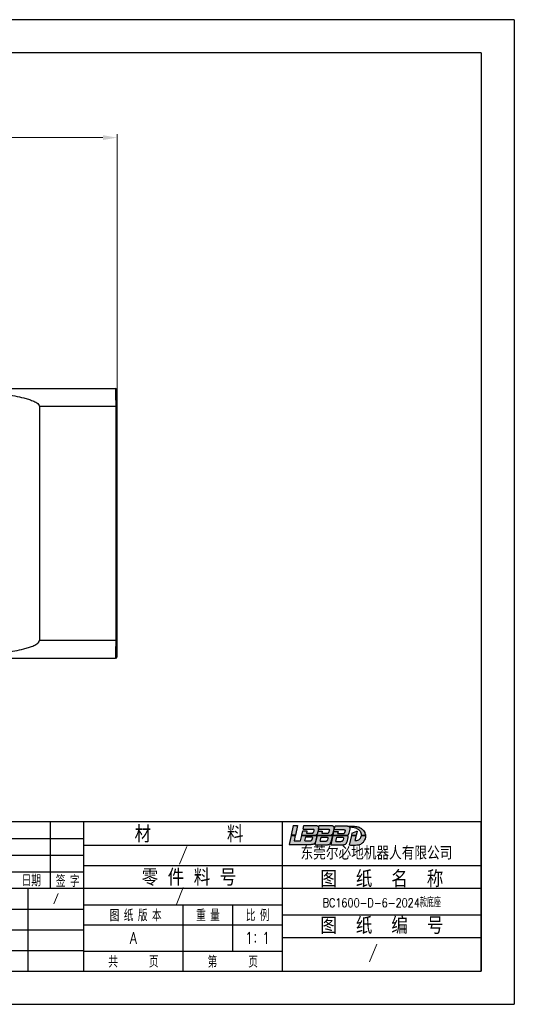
# Model space of a CAD drawing. Header units: millimetres. Extents: x 7715 to 8489, y 682 to 1230.
# Tile 2 of 2: x 8214 to 8489, y 682 to 1230. Entities that reach past the tile are written whole.
import ezdxf
from ezdxf.enums import TextEntityAlignment as Align

# ---------------------------------------------------------------- set-up
doc = ezdxf.new("R2010")
doc.units = ezdxf.units.MM
for name, color, linetype in [('1轮廓实线层', 7, 'Continuous'), ('2细线层', 4, 'Continuous'), ('5剖面线层', 2, 'Continuous'), ('6文字层', 3, 'Continuous'), ('图框层', 7, 'Continuous')]:
    doc.layers.add(name, color=color, linetype=linetype)
doc.layers.add('dim', color=82, linetype='Continuous', lineweight=9)
doc.styles.add('PC_TEXTSTYLE', font='isocp.shx', dxfattribs={"width": 0.8, "bigfont": 'hzfs.shx'})
doc.styles.add('TH_GBDIM', font='romans.shx', dxfattribs={"width": 0.8, "bigfont": 'gbcbig.shx'})
doc.dimstyles.new('TH_GBDIM', dxfattribs={"dimtxt": 3.5, "dimasz": 2.5, "dimexe": 2, "dimexo": 0, "dimgap": 1.5, "dimtad": 1, "dimdec": 1, "dimdsep": 46, "dimtxsty": 'TH_GBDIM', "dimcen": 2.5, "dimclrd": 3, "dimclre": 3, "dimclrt": 3, "dimadec": 0, "dimazin": 2, "dimtfac": 0.714286, "dimtdec": 1, "dimtmove": 0, "dimatfit": 3, "dimfxl": 1, "dimtzin": 0, "dimlwd": -1, "dimlwe": -1, "dimarcsym": 0})

# ---------------------------------------------------------------- blocks, each defined once
blk = doc.blocks.new('A3')
at = {"layer": '5剖面线层', "true_color": 0x74d10a}
h = blk.add_hatch(color=72, dxfattribs=at)
h.dxf.hatch_style = 1
h.paths.add_polyline_path([(-55.51, 43.92), (-56.76, 43.92), (-57.36, 41.07), (-56.11, 41.07)])
edge = h.paths.add_edge_path()
edge.add_line((-57.96, 38.24), (-51.35, 38.24))
edge.add_spline(control_points=[(-51.35, 38.24), (-51.21, 38.26), (-50.93, 38.29), (-50.52, 38.36), (-50.24, 38.57), (-50.07, 38.76), (-50.02, 38.86)], knot_values=[0, 0, 0, 0, 3.612385, 7.048837, 10.255516, 12.349536, 12.349536, 12.349536, 12.349536], degree=3, periodic=0)
edge.add_line((-50.02, 38.86), (-49.64, 40.63))
edge.add_spline(control_points=[(-49.64, 40.63), (-49.64, 40.72), (-49.66, 40.81), (-49.66, 40.88), (-49.71, 40.94), (-49.73, 40.97)], knot_values=[0, 0, 0, 0, 0.476316, 1.44549, 2.246673, 2.246673, 2.246673, 2.246673], degree=3, periodic=0)
edge.add_line((-49.73, 40.97), (-54.18, 40.97))
edge.add_line((-54.18, 40.97), (-54.52, 39.3))
edge.add_line((-54.52, 39.3), (-56.49, 39.3))
edge.add_line((-56.49, 39.3), (-56.13, 40.97))
edge.add_line((-56.13, 40.97), (-57.38, 40.97))
edge.add_line((-57.38, 40.97), (-57.96, 38.24))
edge = h.paths.add_edge_path(flags=16)
edge.add_line((-52.99, 40.56), (-51.24, 40.56))
edge.add_spline(control_points=[(-51.24, 40.56), (-51.18, 40.54), (-51.08, 40.52), (-50.98, 40.39), (-50.97, 40.3), (-50.97, 40.26)], knot_values=[0, 0, 0, 0, 0.16594, 0.313706, 0.444871, 0.444871, 0.444871, 0.444871], degree=3, periodic=0)
edge.add_line((-50.97, 40.26), (-51.12, 39.64))
edge.add_spline(control_points=[(-51.12, 39.64), (-51.14, 39.57), (-51.2, 39.41), (-51.47, 39.34), (-51.65, 39.33), (-51.74, 39.32)], knot_values=[0, 0, 0, 0, 0.21656, 0.475605, 0.757612, 0.757612, 0.757612, 0.757612], degree=3, periodic=0)
edge.add_line((-51.74, 39.32), (-53.24, 39.32))
edge.add_line((-53.24, 39.32), (-52.99, 40.56))
edge = h.paths.add_edge_path()
edge.add_line((-53.9, 42.33), (-54.16, 41.07))
edge.add_line((-54.16, 41.07), (-49.89, 41.07))
edge.add_spline(control_points=[(-49.89, 41.07), (-49.86, 41.08), (-49.75, 41.1), (-49.64, 41.24), (-49.47, 41.38), (-49.45, 41.54), (-49.43, 41.62)], knot_values=[0, 0, 0, 0, 0.113541, 0.309529, 0.508983, 0.759853, 0.759853, 0.759853, 0.759853], degree=3, periodic=0)
edge.add_line((-49.43, 41.62), (-49.14, 42.98))
edge.add_spline(control_points=[(-49.14, 42.98), (-49.14, 43.07), (-49.13, 43.22), (-49.1, 43.46), (-49.2, 43.68), (-49.43, 43.82), (-49.67, 43.9), (-49.84, 43.93), (-49.92, 43.94)], knot_values=[0, 0, 0, 0, 0.270359, 0.459904, 0.691329, 0.959666, 1.234022, 1.467228, 1.467228, 1.467228, 1.467228], degree=3, periodic=0)
edge.add_line((-49.92, 43.94), (-53.56, 43.94))
edge.add_line((-53.56, 43.94), (-53.79, 42.84))
edge.add_line((-53.79, 42.84), (-50.84, 42.84))
edge.add_spline(control_points=[(-50.84, 42.84), (-50.8, 42.84), (-50.73, 42.83), (-50.63, 42.81), (-50.56, 42.77), (-50.49, 42.71), (-50.49, 42.63), (-50.49, 42.55), (-50.5, 42.49), (-50.5, 42.45)], knot_values=[0, 0, 0, 0, 0.109145, 0.202524, 0.297211, 0.376281, 0.445665, 0.519978, 0.62999, 0.62999, 0.62999, 0.62999], degree=3, periodic=0)
edge.add_line((-50.5, 42.47), (-50.66, 41.88))
edge.add_spline(control_points=[(-50.66, 41.88), (-50.68, 41.85), (-50.7, 41.79), (-50.77, 41.71), (-50.85, 41.66), (-50.92, 41.64), (-50.94, 41.63)], knot_values=[0, 0, 0, 0, 0.11249, 0.188578, 0.308405, 0.395813, 0.395813, 0.395813, 0.395813], degree=3, periodic=0)
edge.add_line((-50.94, 41.63), (-52.74, 41.63))
edge.add_line((-52.74, 41.63), (-52.62, 42.14))
edge.add_line((-52.62, 42.14), (-52.62, 42.33))
edge.add_line((-52.62, 42.33), (-53.9, 42.33))
edge = h.paths.add_edge_path()
edge.add_spline(control_points=[(-46.19, 42.84), (-46.15, 42.84), (-46.09, 42.83), (-45.99, 42.81), (-45.91, 42.77), (-45.85, 42.71), (-45.83, 42.62), (-45.85, 42.54), (-45.85, 42.48), (-45.86, 42.45)], knot_values=[0, 0, 0, 0, 0.109145, 0.202524, 0.297211, 0.376281, 0.459032, 0.54598, 0.631468, 0.631468, 0.631468, 0.631468], degree=3, periodic=0)
edge.add_line((-45.86, 42.45), (-46.02, 41.88))
edge.add_spline(control_points=[(-46.02, 41.88), (-46.03, 41.84), (-46.07, 41.74), (-46.17, 41.63), (-46.26, 41.6), (-46.3, 41.59)], knot_values=[0, 0, 0, 0, 0.133532, 0.314052, 0.429449, 0.429449, 0.429449, 0.429449], degree=3, periodic=0)
edge.add_line((-46.3, 41.59), (-48.11, 41.59))
edge.add_line((-48.11, 41.59), (-47.98, 42.14))
edge.add_line((-47.98, 42.14), (-47.98, 42.27))
edge.add_line((-47.98, 42.27), (-49.23, 42.27))
edge.add_line((-49.23, 42.27), (-49.48, 41.07))
edge.add_line((-49.48, 41.07), (-45.25, 41.07))
edge.add_spline(control_points=[(-45.25, 41.07), (-45.21, 41.08), (-45.11, 41.1), (-44.99, 41.24), (-44.83, 41.38), (-44.8, 41.54), (-44.79, 41.62)], knot_values=[0, 0, 0, 0, 0.113541, 0.309529, 0.508983, 0.759853, 0.759853, 0.759853, 0.759853], degree=3, periodic=0)
edge.add_line((-44.79, 41.62), (-44.5, 42.98))
edge.add_spline(control_points=[(-44.5, 42.98), (-44.49, 43.07), (-44.48, 43.22), (-44.46, 43.46), (-44.55, 43.68), (-44.78, 43.82), (-45.03, 43.9), (-45.2, 43.93), (-45.27, 43.94)], knot_values=[0, 0, 0, 0, 0.270359, 0.459904, 0.691329, 0.959666, 1.234022, 1.467228, 1.467228, 1.467228, 1.467228], degree=3, periodic=0)
edge.add_line((-45.27, 43.94), (-48.88, 43.94))
edge.add_line((-48.88, 43.94), (-49.11, 42.84))
edge.add_line((-49.11, 42.84), (-46.19, 42.84))
edge = h.paths.add_edge_path()
edge.add_spline(control_points=[(-45, 40.63), (-45, 40.72), (-45.02, 40.81), (-45.05, 40.86), (-45.08, 40.92), (-45.13, 40.97)], knot_values=[0.110312, 0.110312, 0.110312, 0.110312, 0.586629, 1.555802, 2.246673, 2.246673, 2.246673, 2.246673], degree=3, periodic=0)
edge.add_line((-45.13, 40.97), (-49.5, 40.97))
edge.add_line((-49.5, 40.97), (-50.09, 38.12))
edge.add_line((-50.09, 38.12), (-46.75, 38.12))
edge.add_spline(control_points=[(-46.75, 38.12), (-46.49, 38.12), (-46.23, 38.14), (-45.75, 38.29), (-45.55, 38.5), (-45.43, 38.76), (-45.37, 38.86)], knot_values=[0, 0, 0, 0, 3.612385, 7.048837, 10.255516, 12.349536, 12.349536, 12.349536, 12.349536], degree=3, periodic=0)
edge.add_line((-45.37, 38.86), (-45, 40.63))
edge = h.paths.add_edge_path(flags=16)
edge.add_spline(control_points=[(-46.45, 39.54), (-46.48, 39.46), (-46.53, 39.31), (-46.8, 39.24), (-46.98, 39.23), (-47.07, 39.22)], knot_values=[0, 0, 0, 0, 0.21656, 0.475605, 0.757612, 0.757612, 0.757612, 0.757612], degree=3, periodic=0)
edge.add_line((-47.07, 39.22), (-48.58, 39.22))
edge.add_line((-48.58, 39.22), (-48.32, 40.45))
edge.add_line((-48.32, 40.45), (-46.57, 40.45))
edge.add_spline(control_points=[(-46.57, 40.45), (-46.52, 40.44), (-46.41, 40.42), (-46.32, 40.29), (-46.31, 40.2), (-46.3, 40.16)], knot_values=[0, 0, 0, 0, 0.16594, 0.313706, 0.444871, 0.444871, 0.444871, 0.444871], degree=3, periodic=0)
edge.add_line((-46.3, 40.16), (-46.45, 39.54))
edge = h.paths.add_edge_path()
edge.add_spline(control_points=[(-40.24, 40.36), (-40.26, 40.68), (-40.29, 40.78), (-40.31, 40.84), (-40.36, 40.92), (-40.42, 40.97)], knot_values=[0.157558, 0.157558, 0.157558, 0.157558, 0.633874, 1.603048, 2.246673, 2.246673, 2.246673, 2.246673], degree=3, periodic=0)
edge.add_line((-40.42, 40.97), (-44.71, 40.97))
edge.add_line((-44.71, 40.97), (-45.31, 38.11))
edge.add_line((-45.31, 38.11), (-41.89, 38.11))
edge.add_spline(control_points=[(-41.89, 38.11), (-41.61, 38.13), (-41.38, 38.15), (-41, 38.3), (-40.74, 38.53), (-40.61, 38.76), (-40.56, 38.86)], knot_values=[0, 0, 0, 0, 3.612385, 7.048837, 10.255516, 12.349536, 12.349536, 12.349536, 12.349536], degree=3, periodic=0)
edge.add_line((-40.56, 38.86), (-40.24, 40.36))
edge = h.paths.add_edge_path(flags=16)
edge.add_spline(control_points=[(-41.84, 40.39), (-41.79, 40.38), (-41.68, 40.36), (-41.59, 40.23), (-41.58, 40.14), (-41.57, 40.09)], knot_values=[0, 0, 0, 0, 0.16594, 0.313706, 0.444871, 0.444871, 0.444871, 0.444871], degree=3, periodic=0)
edge.add_line((-41.57, 40.09), (-41.72, 39.47))
edge.add_spline(control_points=[(-41.72, 39.47), (-41.75, 39.4), (-41.8, 39.24), (-42.07, 39.17), (-42.25, 39.16), (-42.34, 39.16)], knot_values=[0, 0, 0, 0, 0.21656, 0.475605, 0.757612, 0.757612, 0.757612, 0.757612], degree=3, periodic=0)
edge.add_line((-42.34, 39.16), (-43.85, 39.16))
edge.add_line((-43.85, 39.16), (-43.59, 40.39))
edge.add_line((-43.59, 40.39), (-41.84, 40.39))
edge = h.paths.add_edge_path()
edge.add_spline(control_points=[(-39.7, 42.87), (-39.7, 43.09), (-39.71, 43.23), (-39.71, 43.35), (-39.74, 43.46), (-39.82, 43.53)], knot_values=[7.678202, 7.678202, 7.678202, 7.678202, 9.952853, 11.547588, 12.34447, 12.34447, 12.34447, 12.34447], degree=3, periodic=0)
edge.add_spline(control_points=[(-39.82, 43.53), (-39.82, 43.54), (-39.83, 43.54), (-39.84, 43.55)], knot_values=[7.617953, 7.617953, 7.617953, 7.617953, 7.678202, 7.678202, 7.678202, 7.678202], degree=3, periodic=0)
edge.add_spline(control_points=[(-39.84, 43.55), (-39.78, 43.54), (-39.73, 43.54), (-39.68, 43.53), (-39.55, 43.52), (-39.24, 43.49), (-38.65, 43.41), (-37.84, 43.2), (-37, 42.76), (-36.46, 42.09), (-36.25, 41.52), (-36.2, 41.2), (-36.18, 41.07)], knot_values=[-1.32384, -1.32384, -1.32384, -1.32384, 0, 0, 0, 3.216058, 7.844717, 15.059695, 24.312441, 31.237241, 36.149525, 39.453796, 39.453796, 39.453796, 39.453796], degree=3, periodic=0)
edge.add_line((-36.18, 41.07), (-34.96, 41.07))
edge.add_spline(control_points=[(-34.96, 41.07), (-34.96, 41.12), (-34.97, 41.24), (-35.05, 41.49), (-35.17, 41.91), (-35.55, 42.47), (-36.13, 43.02), (-36.94, 43.45), (-37.78, 43.69), (-38.37, 43.75), (-38.63, 43.77)], knot_values=[0, 0, 0, 0, 1.151049, 3.120639, 6.514086, 12.344374, 19.743132, 26.621777, 35.257202, 41.640066, 41.640066, 41.640066, 41.640066], degree=3, periodic=0)
edge.add_spline(control_points=[(-38.63, 43.77), (-39.03, 43.77), (-39.43, 43.77), (-39.83, 43.77)], knot_values=[0.439363, 0.439363, 0.439363, 0.439363, 10.5731, 10.5731, 10.5731, 10.5731], degree=3, periodic=0)
edge.add_spline(control_points=[(-39.83, 43.77), (-39.89, 43.76), (-39.98, 43.74), (-40.07, 43.72), (-40.1, 43.71)], knot_values=[0, 0, 0, 0, 1.463686, 2.290752, 2.290752, 2.290752, 2.290752], degree=3, periodic=0)
edge.add_spline(control_points=[(-40.1, 43.71), (-40.15, 43.73), (-40.28, 43.77), (-40.41, 43.79), (-40.48, 43.8)], knot_values=[0, 0, 0, 0, 1.372752, 3.334825, 3.334825, 3.334825, 3.334825], degree=3, periodic=0)
edge.add_line((-40.48, 43.8), (-44.13, 43.8))
edge.add_line((-44.13, 43.8), (-44.36, 42.69))
edge.add_line((-44.36, 42.69), (-41.44, 42.69))
edge.add_spline(control_points=[(-41.44, 42.69), (-41.4, 42.69), (-41.34, 42.68), (-41.24, 42.66), (-41.16, 42.62), (-41.1, 42.55), (-41.08, 42.47), (-41.1, 42.39), (-41.1, 42.33), (-41.11, 42.3)], knot_values=[0, 0, 0, 0, 0.109145, 0.202524, 0.297211, 0.376281, 0.459032, 0.54598, 0.631468, 0.631468, 0.631468, 0.631468], degree=3, periodic=0)
edge.add_line((-41.11, 42.3), (-41.27, 41.73))
edge.add_spline(control_points=[(-41.27, 41.73), (-41.28, 41.7), (-41.3, 41.64), (-41.37, 41.56), (-41.45, 41.51), (-41.52, 41.49), (-41.55, 41.48)], knot_values=[0, 0, 0, 0, 0.11249, 0.188578, 0.308405, 0.395813, 0.395813, 0.395813, 0.395813], degree=3, periodic=0)
edge.add_line((-41.54, 41.48), (-43.35, 41.48))
edge.add_line((-43.35, 41.48), (-43.23, 41.99))
edge.add_line((-43.23, 41.99), (-43.23, 42.17))
edge.add_line((-43.23, 42.17), (-44.46, 42.17))
edge.add_line((-44.46, 42.17), (-44.69, 41.07))
edge.add_line((-44.69, 41.07), (-40.26, 41.07))
edge.add_spline(control_points=[(-40.26, 41.07), (-40.24, 41.08), (-40.17, 41.11), (-40.11, 41.24), (-40.02, 41.4), (-39.99, 41.54), (-39.97, 41.62)], knot_values=[0, 0, 0, 0, 0.063812, 0.219898, 0.386717, 0.637587, 0.637587, 0.637587, 0.637587], degree=3, periodic=0)
edge.add_line((-39.97, 41.62), (-39.7, 42.87))
h.paths.add_polyline_path([(-37.48, 42.1), (-37.48, 42.22), (-37.6, 42.22), (-39.01, 41.64), (-39.13, 41.07), (-37.75, 41.07)], flags=17)
edge = h.paths.add_edge_path()
edge.add_spline(control_points=[(-39.83, 37.96), (-39.59, 37.95), (-38.96, 37.93), (-38.04, 37.9), (-37.13, 37.99), (-36.29, 38.2), (-35.68, 38.82), (-35.15, 39.54), (-35.03, 40.19), (-34.89, 40.62), (-34.91, 40.82), (-34.92, 40.93), (-34.93, 40.97)], knot_values=[0, 0, 0, 0, 5.994431, 15.888509, 23.126915, 29.243366, 37.241208, 44.362079, 51.473113, 53.800224, 55.481839, 56.538024, 56.538024, 56.538024, 56.538024], degree=3, periodic=0)
edge.add_line((-34.93, 40.97), (-36.17, 40.97))
edge.add_spline(control_points=[(-36.17, 40.97), (-36.17, 40.96), (-36.18, 40.89), (-36.2, 40.71), (-36.3, 40.44), (-36.45, 40.08), (-36.77, 39.76), (-37.23, 39.49), (-37.74, 39.4), (-38.07, 39.43), (-38.18, 39.43)], knot_values=[0, 0, 0, 0, 0.200319, 1.755522, 4.491279, 7.649925, 11.354755, 15.71284, 21.005618, 23.994098, 23.994098, 23.994098, 23.994098], degree=3, periodic=0)
edge.add_line((-38.18, 39.43), (-37.78, 40.97))
edge.add_line((-37.78, 40.97), (-39.16, 40.97))
edge.add_line((-39.16, 40.97), (-39.83, 37.96))
for p, q in [((-56.76, 43.92), (-57.36, 41.07)), ((-56.76, 43.92), (-55.51, 43.92)), ((-55.51, 43.92), (-56.11, 41.07)), ((-54.16, 41.07), (-53.9, 42.33)), ((-53.9, 42.33), (-53.9, 42.33)), ((-53.9, 42.33), (-52.62, 42.33)), ((-53.79, 42.84), (-53.56, 43.94)), ((-53.79, 42.84), (-50.84, 42.84)), ((-53.56, 43.94), (-49.92, 43.94)), ((-52.62, 42.14), (-52.74, 41.63)), ((-52.74, 41.63), (-50.94, 41.63)), ((-52.62, 42.33), (-52.62, 42.14)), ((-50.5, 42.45), (-50.66, 41.88)), ((-49.48, 41.07), (-49.23, 42.27)), ((-49.14, 42.98), (-49.43, 41.62)), ((-49.25, 42.33), (-49.25, 42.33)), ((-49.23, 42.27), (-47.98, 42.27)), ((-49.11, 42.84), (-48.88, 43.94)), ((-49.11, 42.84), (-46.19, 42.84)), ((-48.88, 43.94), (-45.27, 43.94)), ((-47.98, 42.14), (-48.11, 41.59)), ((-48.11, 41.59), (-46.3, 41.59)), ((-47.98, 42.27), (-47.98, 42.14)), ((-45.86, 42.45), (-46.02, 41.88)), ((-44.5, 42.98), (-44.79, 41.62)), ((-44.69, 41.07), (-44.46, 42.17)), ((-44.46, 42.17), (-43.23, 42.17)), ((-44.36, 42.69), (-44.13, 43.8)), ((-44.36, 42.69), (-41.44, 42.69)), ((-44.13, 43.8), (-40.48, 43.8)), ((-43.23, 41.99), (-43.35, 41.48)), ((-43.23, 42.17), (-43.23, 41.99)), ((-41.11, 42.3), (-41.27, 41.73)), ((-39.7, 42.87), (-39.97, 41.62)), ((-39.01, 41.64), (-39.13, 41.07)), ((-39.01, 41.64), (-37.6, 42.22)), ((-37.48, 42.1), (-37.75, 41.07)), ((-37.6, 42.22), (-37.48, 42.22)), ((-37.48, 42.22), (-37.48, 42.1)), ((-57.38, 40.97), (-57.96, 38.24)), ((-57.38, 40.97), (-56.13, 40.97)), ((-56.11, 41.07), (-57.36, 41.07)), ((-56.13, 40.97), (-56.49, 39.3)), ((-56.49, 39.3), (-54.52, 39.3)), ((-54.52, 39.3), (-54.18, 40.97)), ((-54.18, 40.97), (-49.73, 40.97)), ((-54.16, 41.07), (-49.89, 41.07)), ((-53.24, 39.32), (-52.99, 40.56)), ((-53.24, 39.32), (-51.74, 39.32)), ((-52.99, 40.56), (-51.24, 40.56)), ((-50.97, 40.26), (-51.12, 39.64)), ((-50.09, 38.12), (-49.5, 40.97)), ((-49.64, 40.63), (-50.02, 38.86)), ((-49.5, 40.97), (-45.13, 40.97)), ((-49.48, 41.07), (-45.25, 41.07)), ((-48.58, 39.22), (-48.32, 40.45)), ((-48.58, 39.22), (-47.07, 39.22)), ((-48.32, 40.45), (-46.57, 40.45)), ((-46.3, 40.16), (-46.45, 39.54)), ((-45, 40.63), (-45.37, 38.86)), ((-45.31, 38.11), (-44.71, 40.97)), ((-44.71, 40.97), (-40.42, 40.97)), ((-44.69, 41.07), (-40.26, 41.07)), ((-43.85, 39.16), (-43.59, 40.39)), ((-43.85, 39.16), (-42.34, 39.16)), ((-43.59, 40.39), (-41.84, 40.39)), ((-43.35, 41.48), (-41.55, 41.48)), ((-41.57, 40.09), (-41.72, 39.47)), ((-40.24, 40.36), (-40.56, 38.86)), ((-39.16, 40.97), (-39.83, 37.96)), ((-39.16, 40.97), (-37.78, 40.97)), ((-39.13, 41.07), (-37.75, 41.07)), ((-37.78, 40.97), (-38.18, 39.43)), ((-36.18, 41.07), (-34.96, 41.07)), ((-36.17, 40.97), (-34.93, 40.97)), ((-57.96, 38.24), (-51.35, 38.24)), ((-50.09, 38.12), (-46.75, 38.12)), ((-45.31, 38.11), (-41.89, 38.11)), ((-120, 31.92), (-60, 31.92))]:
    blk.add_line(p, q)
for points in [[(-50.94, 41.63), (-50.86, 41.66), (-50.76, 41.73), (-50.71, 41.78), (-50.66, 41.88)], [(-50.84, 42.84), (-50.73, 42.83), (-50.64, 42.81), (-50.55, 42.76), (-50.5, 42.7), (-50.49, 42.63), (-50.49, 42.56), (-50.5, 42.45)], [(-49.92, 43.94), (-49.69, 43.9), (-49.43, 43.81), (-49.21, 43.65), (-49.12, 43.44), (-49.12, 43.25), (-49.14, 42.98)], [(-49.43, 41.62), (-49.5, 41.38), (-49.64, 41.23), (-49.78, 41.1), (-49.89, 41.07)], [(-46.3, 41.59), (-46.19, 41.63), (-46.07, 41.76), (-46.02, 41.88)], [(-46.19, 42.84), (-46.08, 42.83), (-45.99, 42.81), (-45.91, 42.76), (-45.86, 42.7), (-45.84, 42.62), (-45.85, 42.54), (-45.86, 42.45)], [(-45.27, 43.94), (-45.04, 43.9), (-44.78, 43.81), (-44.56, 43.65), (-44.47, 43.44), (-44.48, 43.25), (-44.5, 42.98)], [(-44.79, 41.62), (-44.86, 41.38), (-44.99, 41.23), (-45.14, 41.1), (-45.25, 41.07)], [(-41.55, 41.48), (-41.47, 41.51), (-41.36, 41.58), (-41.31, 41.63), (-41.27, 41.73)], [(-41.44, 42.69), (-41.33, 42.68), (-41.24, 42.66), (-41.16, 42.61), (-41.11, 42.55), (-41.09, 42.47), (-41.1, 42.38), (-41.11, 42.3)], [(-39.97, 41.62), (-40.04, 41.38), (-40.12, 41.23), (-40.2, 41.1), (-40.26, 41.07)], [(-51.74, 39.32), (-51.46, 39.35), (-51.22, 39.45), (-51.12, 39.64)], [(-51.24, 40.56), (-51.08, 40.5), (-50.99, 40.38), (-50.97, 40.26)], [(-47.07, 39.22), (-46.79, 39.25), (-46.55, 39.34), (-46.45, 39.54)], [(-46.57, 40.45), (-46.42, 40.4), (-46.33, 40.28), (-46.3, 40.16)], [(-42.34, 39.16), (-42.06, 39.18), (-41.82, 39.28), (-41.72, 39.47)], [(-41.84, 40.39), (-41.69, 40.34), (-41.6, 40.22), (-41.57, 40.09)]]:
    blk.add_spline(points, degree=3)
for points, knots in [([(-40.48, 43.8), (-40.41, 43.79), (-40.28, 43.77), (-40.15, 43.73), (-40.1, 43.71)], [0, 0, 0, 0, 1.962073, 3.334825, 3.334825, 3.334825, 3.334825]), ([(-40.1, 43.71), (-40.07, 43.72), (-39.98, 43.74), (-39.89, 43.76), (-39.83, 43.77)], [0, 0, 0, 0, 0.827065, 2.290752, 2.290752, 2.290752, 2.290752]), ([(-39.84, 43.55), (-39.83, 43.54), (-39.82, 43.54), (-39.82, 43.53), (-39.74, 43.46), (-39.71, 43.35), (-39.71, 43.23), (-39.7, 43.09), (-39.7, 42.87)], [7.617953, 7.617953, 7.617953, 7.617953, 7.678202, 7.678202, 7.678202, 8.475084, 10.069819, 12.34447, 12.34447, 12.34447, 12.34447]), ([(-39.84, 43.55), (-39.78, 43.54), (-39.73, 43.54), (-39.68, 43.53), (-39.55, 43.52), (-39.24, 43.49), (-38.65, 43.41), (-37.84, 43.2), (-37, 42.76), (-36.46, 42.09), (-36.25, 41.52), (-36.2, 41.2), (-36.18, 41.07)], [-1.32384, -1.32384, -1.32384, -1.32384, 0, 0, 0, 3.216058, 7.844717, 15.059695, 24.312441, 31.237241, 36.149525, 39.453796, 39.453796, 39.453796, 39.453796]), ([(-38.63, 43.77), (-38.37, 43.75), (-37.78, 43.69), (-36.94, 43.45), (-36.13, 43.02), (-35.55, 42.47), (-35.17, 41.91), (-35.05, 41.49), (-34.97, 41.24), (-34.96, 41.12), (-34.96, 41.07)], [0, 0, 0, 0, 6.382864, 15.018289, 21.896934, 29.295692, 35.12598, 38.519427, 40.489017, 41.640066, 41.640066, 41.640066, 41.640066]), ([(-51.35, 38.24), (-51.21, 38.26), (-50.93, 38.29), (-50.52, 38.36), (-50.24, 38.57), (-50.07, 38.76), (-50.02, 38.86)], [0, 0, 0, 0, 3.612385, 7.048837, 10.255516, 12.349536, 12.349536, 12.349536, 12.349536]), ([(-49.73, 40.97), (-49.71, 40.94), (-49.66, 40.88), (-49.66, 40.81), (-49.64, 40.72), (-49.64, 40.63)], [0, 0, 0, 0, 0.801183, 1.770357, 2.246673, 2.246673, 2.246673, 2.246673]), ([(-46.75, 38.12), (-46.49, 38.12), (-46.23, 38.14), (-45.75, 38.29), (-45.55, 38.5), (-45.43, 38.76), (-45.37, 38.86)], [0, 0, 0, 0, 3.612385, 7.048837, 10.255516, 12.349536, 12.349536, 12.349536, 12.349536]), ([(-45.13, 40.97), (-45.08, 40.92), (-45.05, 40.86), (-45.02, 40.81), (-45, 40.72), (-45, 40.63)], [0.110312, 0.110312, 0.110312, 0.110312, 0.801183, 1.770357, 2.246673, 2.246673, 2.246673, 2.246673]), ([(-41.89, 38.11), (-41.61, 38.13), (-41.38, 38.15), (-41, 38.3), (-40.74, 38.53), (-40.61, 38.76), (-40.56, 38.86)], [0, 0, 0, 0, 3.612385, 7.048837, 10.255516, 12.349536, 12.349536, 12.349536, 12.349536]), ([(-40.42, 40.97), (-40.36, 40.92), (-40.31, 40.84), (-40.29, 40.78), (-40.26, 40.68), (-40.24, 40.36)], [0.157558, 0.157558, 0.157558, 0.157558, 0.801183, 1.770357, 2.246673, 2.246673, 2.246673, 2.246673]), ([(-34.93, 40.97), (-34.92, 40.93), (-34.91, 40.82), (-34.89, 40.62), (-35.03, 40.19), (-35.15, 39.54), (-35.68, 38.82), (-36.29, 38.2), (-37.13, 37.99), (-38.04, 37.9), (-38.96, 37.93), (-39.59, 37.95), (-39.83, 37.96)], [0, 0, 0, 0, 1.056185, 2.7378, 5.064911, 12.175945, 19.296816, 27.294658, 33.411109, 40.649515, 50.543593, 56.538024, 56.538024, 56.538024, 56.538024]), ([(-38.18, 39.43), (-38.07, 39.43), (-37.74, 39.4), (-37.23, 39.49), (-36.77, 39.76), (-36.45, 40.08), (-36.3, 40.44), (-36.2, 40.71), (-36.18, 40.89), (-36.17, 40.96), (-36.17, 40.97)], [0, 0, 0, 0, 2.988479, 8.281258, 12.639343, 16.344172, 19.502819, 22.238575, 23.793778, 23.994098, 23.994098, 23.994098, 23.994098])]:
    blk.add_open_spline(points, degree=3, knots=knots)
for points in [[(-39.83, 43.77), (-39.43, 43.77), (-39.03, 43.77), (-38.63, 43.77)], [(-49.65, 40.6), (-49.65, 40.6), (-49.65, 40.6), (-49.65, 40.6)], [(-45, 40.6), (-45, 40.6), (-45, 40.6), (-45, 40.6)]]:
    blk.add_open_spline(points, degree=3)
at = {"layer": '1轮廓实线层'}
for p, q in [((0, 45), (-180, 45)), ((-130, 25), (-130, 45)), ((-120, 0), (-120, 45)), ((-60, 31.92), (0, 31.92)), ((-136.74, 0), (-136.74, 25)), ((-120, 20), (-60, 20)), ((-60, 16.95), (0, 16.95)), ((-180, 0), (0, 0))]:
    blk.add_line(p, q, dxfattribs=at)
at = {"layer": '1轮廓实线层', "color": 7}
for p, q in [((-60, 0), (-60, 45)), ((-180, 25), (-120, 25)), ((-180, 18.75), (-120, 18.75)), ((-180, 12.5), (-120, 12.5)), ((-180, 6.25), (-120, 6.25))]:
    blk.add_line(p, q, dxfattribs=at)
at = {"layer": '2细线层'}
for p, q in [((10, 287), (-410, 287)), ((10, 287), (10, -10)), ((-180, 40), (-120, 40)), ((-120, 38), (-60, 38)), ((-180, 35), (-120, 35)), ((-180, 30), (-120, 30)), ((-120, 25), (-60, 25)), ((-60, 25), (0, 25)), ((-90, 0), (-90, 20)), ((-75, 6), (-75, 20)), ((-120, 14), (-60, 14)), ((-60, 10.11), (0, 10.11)), ((-120, 6), (-60, 6)), ((-410, -10), (10, -10))]:
    blk.add_line(p, q, dxfattribs=at)
at = {"layer": '图框层'}
for p, q in [((0, 277), (-400, 277)), ((0, 277), (0, 0)), ((0, 0), (0, 45)), ((-400, 0), (0, 0))]:
    blk.add_line(p, q, dxfattribs=at)
at = {"layer": '6文字层', "style": 'PC_TEXTSTYLE'}
for s, p in [(' 材        料', (-89.65, 41.58)), (' 零 件 料 号', (-89.65, 28.49)), ('图  纸  名  称', (-30, 28.07)), ('图  纸  编  号', (-30, 13.99))]:
    blk.add_text(s, height=5, dxfattribs=at).set_placement(p, align=Align.MIDDLE)
at = {"layer": '6文字层', "style": 'PC_TEXTSTYLE', "width": 0.667}
for s, p in [(' 日期 ', (-135.85, 27.5)), (' 签 字 ', (-124.84, 27.37)), (' 图 纸 版 本', (-105, 17)), (' 重 量 ', (-82.5, 17)), (' 比 例 ', (-67.5, 17)), ('共       页', (-105, 3)), ('第       页', (-75, 3))]:
    blk.add_text(s, height=3.5, dxfattribs=at).set_placement(p, align=Align.MIDDLE)
at = {"layer": '6文字层', "insert": (-54.54, 37.52), "char_height": 3.5, "attachment_point": 1, "style": 'PC_TEXTSTYLE'}
blk.add_mtext_dynamic_manual_height_columns('{\\fSimHei|b0|i0|c134|p49;东莞尔必地机器人有限公司}', width=147.7089, gutter_width=25, heights=[0], dxfattribs=at)
at = {"layer": '6文字层', "style": 'TH_GBDIM', "width": 0.8, "flags": 8}
for tag, height, p in [('材料', 3.5, (-90, 34.96)), ('设计', 3.5, (-160.16, 21.88)), ('料号', 3.5, (-91.03, 22.59)), ('AAAA-A-AA', 2.5, (-128.37, 21.88)), ('名称', 3.5, (-30, 20.97)), ('A', 3.5, (-105, 10)), ('1：1', 3.5, (-67.5, 10)), ('编号', 3.5, (-32.61, 5.49))]:
    blk.add_attdef(tag, text='', height=height, dxfattribs=at).set_placement(p, align=Align.MIDDLE)
blk = doc.blocks.new('*D5')
at = {"layer": 'Defpoints', "color": 0, "transparency": 16777216}
for p in [(8267.87, 1163.99), (7922.87, 1015.11), (8267.87, 1014.5)]:
    blk.add_point(p, dxfattribs=at)
at = {"layer": 'dim', "color": 3, "transparency": 16777216}
for p, q in [((7922.87, 1015.11), (7922.87, 1165.99)), ((7930.87, 1163.99), (8259.87, 1163.99)), ((8267.87, 1014.5), (8267.87, 1165.99))]:
    blk.add_line(p, q, dxfattribs=at)
for points in [[(7930.87, 1165.33), (7930.87, 1162.66), (7922.87, 1163.99)], [(8259.87, 1165.33), (8259.87, 1162.66), (8267.87, 1163.99)]]:
    blk.add_solid(points, dxfattribs=at)
at = {"layer": 'dim', "color": 3, "transparency": 16777216, "insert": (8095.37, 1170.99), "char_height": 10, "attachment_point": 5, "style": 'TH_GBDIM'}
blk.add_mtext('345', dxfattribs=at)

msp = doc.modelspace()

# ---------------------------------------------------------------- linework, layer by layer
at = {"color": 7, "linetype": 'Continuous'}
for p, q in [((8151.89, 1024.5), (8266.87, 1024.5)), ((8267.87, 875.5), (8267.87, 1023.5)), ((8224.61, 1014.5), (8224.61, 884.5)), ((8267.87, 1014.5), (8224.61, 1014.5)), ((8267.01, 1014.5), (8267.01, 884.5)), ((8224.61, 884.5), (8267.87, 884.5)), ((8151.89, 874.5), (8266.87, 874.5))]:
    msp.add_line(p, q, dxfattribs=at)
for centre, start, end in [((8266.87, 1023.5), 0, 90), ((8266.87, 875.5), 270, 360)]:
    msp.add_arc(centre, 1, start, end, dxfattribs=at)
for points, knots in [([(8266.87, 1024.5), (8266.87, 1024.5), (8266.88, 1024.48), (8266.88, 1024.45), (8266.89, 1024.38), (8266.9, 1024.26), (8266.91, 1024.04), (8266.92, 1023.72), (8266.93, 1023.3), (8266.95, 1022.8), (8266.96, 1022.22), (8266.97, 1021.3), (8266.98, 1020), (8267, 1018.29), (8267, 1016.43), (8267.01, 1015.15), (8267.01, 1014.5)], [0, 0, 0, 0, 0.001375, 0.005027, 0.011027, 0.019375, 0.043067, 0.075921, 0.11762, 0.167818, 0.226042, 0.29176, 0.443185, 0.616211, 0.804337, 1, 1, 1, 1]), ([(8185.26, 1023.39), (8188.69, 1023.14), (8193.84, 1022.7), (8200.68, 1021.93), (8205.79, 1021.24), (8210.88, 1020.38), (8215.09, 1019.48), (8218.41, 1018.56), (8220.44, 1017.87), (8222.03, 1017.16), (8223.46, 1016.37), (8224.61, 1015.33), (8224.61, 1014.5)], [0, 0, 0, 0, 0.250589, 0.375886, 0.501181, 0.626474, 0.751754, 0.814398, 0.877031, 0.908351, 0.939662, 1, 1, 1, 1]), ([(8185.26, 875.62), (8188.69, 875.86), (8193.84, 876.3), (8200.68, 877.07), (8205.79, 877.76), (8210.88, 878.62), (8215.09, 879.52), (8218.41, 880.44), (8220.44, 881.13), (8222.03, 881.84), (8223.46, 882.63), (8224.61, 883.67), (8224.61, 884.5)], [0, 0, 0, 0, 0.250589, 0.375886, 0.501181, 0.626474, 0.751754, 0.814398, 0.877031, 0.908351, 0.939662, 1, 1, 1, 1]), ([(8267.01, 884.5), (8267.01, 883.85), (8267, 882.57), (8267, 880.71), (8266.98, 879), (8266.97, 877.7), (8266.96, 876.78), (8266.95, 876.2), (8266.93, 875.7), (8266.92, 875.29), (8266.91, 874.96), (8266.9, 874.74), (8266.89, 874.62), (8266.88, 874.55), (8266.88, 874.52), (8266.87, 874.5), (8266.87, 874.5)], [0, 0, 0, 0, 0.195757, 0.383943, 0.556877, 0.708273, 0.773984, 0.832198, 0.882389, 0.924087, 0.956941, 0.980632, 0.988978, 0.994976, 0.998625, 1, 1, 1, 1])]:
    msp.add_open_spline(points, degree=3, knots=knots, dxfattribs=at)

# ---------------------------------------------------------------- block references
at = {"layer": '6文字层'}
ref = msp.add_blockref('A3', (8470.42, 700.56), dxfattribs=dict(at, xscale=1.8432, yscale=1.8432, zscale=1.8432))
ref.add_attrib('编号', '/', dxfattribs={"height": 6.45, "style": 'TH_GBDIM', "width": 0.8}).set_placement((8410.32, 710.69), align=Align.MIDDLE)
ref.add_attrib('名称', 'BC1600-D-6-2024款底座', dxfattribs={"height": 4.9152, "style": 'TH_GBDIM', "width": 0.8}).set_placement((8415.12, 739.22), align=Align.MIDDLE)
ref.add_attrib('1：1', '1：1', dxfattribs={"height": 6.451, "style": 'TH_GBDIM', "width": 0.8}).set_placement((8346, 718.99), align=Align.MIDDLE)
ref.add_attrib('A', 'A', dxfattribs={"height": 6.45, "style": 'TH_GBDIM', "width": 0.8}).set_placement((8276.88, 718.99), align=Align.MIDDLE)
ref.add_attrib('料号', '/', dxfattribs={"height": 6.45, "style": 'TH_GBDIM', "width": 0.8}).set_placement((8302.63, 742.19), align=Align.MIDDLE)
ref.add_attrib('材料', '/', dxfattribs={"height": 6.45, "style": 'TH_GBDIM', "width": 0.8}).set_placement((8304.53, 765), align=Align.MIDDLE)
ref.add_attrib('AAAA-A-AA', '/', dxfattribs={"height": 3.69, "style": 'TH_GBDIM', "width": 0.8}).set_placement((8233.81, 740.88), align=Align.MIDDLE)

# ---------------------------------------------------------------- dimensions: what is measured, and where the dimension line sits
at = {"layer": 'dim'}
dim = msp.add_linear_dim(base=(8267.87, 1163.99), p1=(7922.87, 1015.11), p2=(8267.87, 1014.5), angle=180, dimstyle='TH_GBDIM', override={"dimtxt": 10, "dimasz": 8, "dimexe": 1.999, "dimgap": 1.999}, dxfattribs=at)
dim.commit()
dim.dimension.update_dxf_attribs({"geometry": '*D5', "text_midpoint": (8095.37, 1170.99)})

doc.saveas('drawing.dxf')
